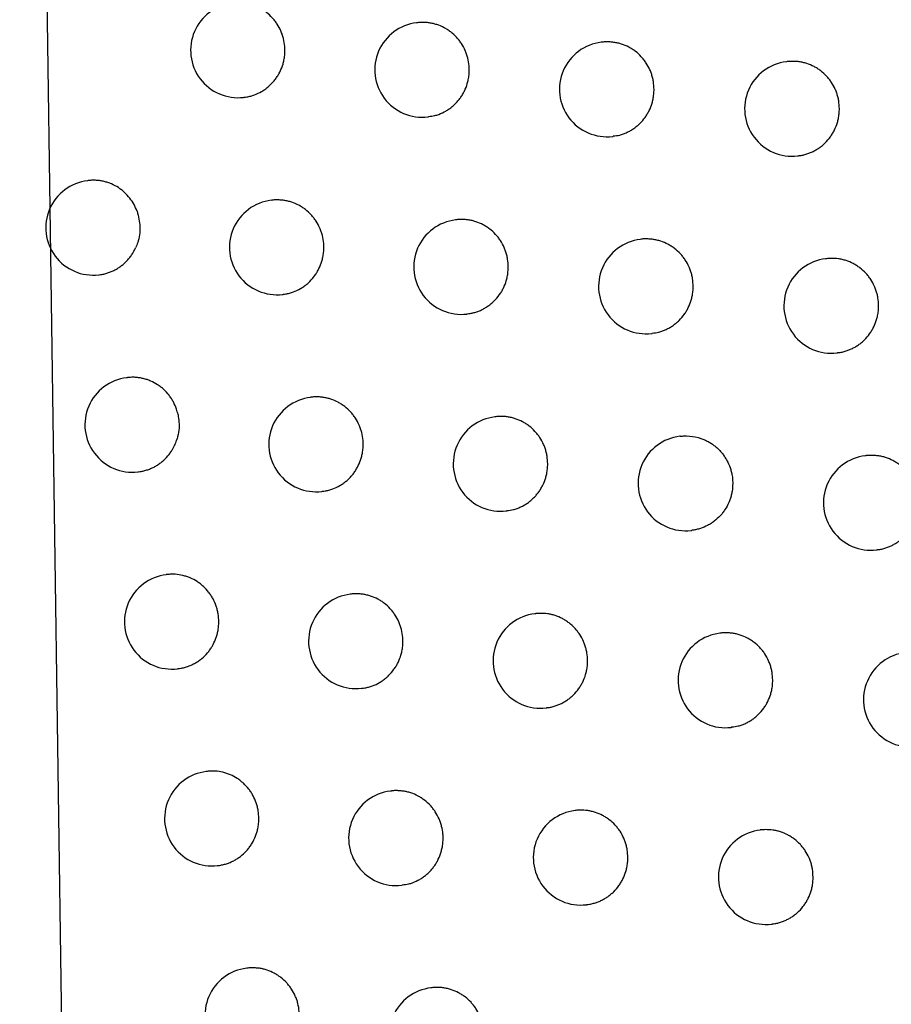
# Model space of a CAD drawing. Header units: millimetres. Extents: x -0.66 to 0.91, y -0.4 to 0.64.
# Tile 163 of 241: x 0.2825 to 0.29169, y 0.03141 to 0.0418. Entities that reach past the tile are written whole.
import ezdxf

# ---------------------------------------------------------------- set-up
doc = ezdxf.new("R2010")
doc.units = ezdxf.units.MM
doc.layers.add('FORMAT', color=7, linetype='Continuous')

msp = doc.modelspace()

# ---------------------------------------------------------------- linework, layer by layer
at = {"layer": 'FORMAT', "color": 7, "linetype": 'Continuous', "lineweight": 25}
for p, q in [((0.2825, 0.06182), (0.282967, 0.029459)), ((0.286695, 0.041771), (0.286686, 0.04177)), ((0.288643, 0.041565), (0.288634, 0.041564)), ((0.290596, 0.04136), (0.290588, 0.041359)), ((0.284863, 0.040984), (0.284869, 0.040984)), ((0.286805, 0.040777), (0.286812, 0.040778)), ((0.288753, 0.040572), (0.28876, 0.040572)), ((0.290707, 0.040366), (0.290714, 0.040367)), ((0.283224, 0.040105), (0.283215, 0.040104)), ((0.285162, 0.039898), (0.285154, 0.039897)), ((0.287106, 0.039692), (0.287098, 0.039691)), ((0.289055, 0.039486), (0.289047, 0.039485)), ((0.291009, 0.039281), (0.291002, 0.03928)), ((0.283334, 0.039111), (0.28334, 0.039112)), ((0.285273, 0.038904), (0.285279, 0.038905)), ((0.287217, 0.038698), (0.287223, 0.038699)), ((0.289166, 0.038492), (0.289173, 0.038493)), ((0.291121, 0.038288), (0.291127, 0.038288)), ((0.283637, 0.038026), (0.283628, 0.038025)), ((0.285576, 0.03782), (0.285568, 0.037819)), ((0.287522, 0.037614), (0.287513, 0.037613)), ((0.289472, 0.037408), (0.289464, 0.037407)), ((0.291427, 0.037203), (0.29142, 0.037202)), ((0.283747, 0.037033), (0.283753, 0.037033)), ((0.285687, 0.036826), (0.285693, 0.036827)), ((0.287632, 0.03662), (0.287639, 0.036621)), ((0.289583, 0.036414), (0.289589, 0.036415)), ((0.291539, 0.036209), (0.291545, 0.03621)), ((0.284054, 0.035949), (0.284046, 0.035948)), ((0.285995, 0.035742), (0.285987, 0.035741)), ((0.287942, 0.035536), (0.287934, 0.035535)), ((0.289893, 0.035331), (0.289885, 0.03533)), ((0.284165, 0.034955), (0.284171, 0.034956)), ((0.286106, 0.034748), (0.286112, 0.034749)), ((0.288053, 0.034542), (0.288059, 0.034543)), ((0.290004, 0.034337), (0.290011, 0.034338)), ((0.284477, 0.033872), (0.284468, 0.033871)), ((0.286419, 0.033665), (0.286411, 0.033664)), ((0.288366, 0.03346), (0.288358, 0.033459)), ((0.290319, 0.033254), (0.290311, 0.033254)), ((0.284587, 0.032878), (0.284593, 0.032879)), ((0.28653, 0.032672), (0.286536, 0.032672)), ((0.288477, 0.032466), (0.288484, 0.032467)), ((0.29043, 0.032261), (0.290437, 0.032261)), ((0.284903, 0.031796), (0.284895, 0.031795)), ((0.286847, 0.03159), (0.286839, 0.031589))]:
    msp.add_line(p, q, dxfattribs=at)
for centre in [(0.284803, 0.04148), (0.286746, 0.041274), (0.288694, 0.041068), (0.290647, 0.040863), (0.283275, 0.039608), (0.285213, 0.039401), (0.287157, 0.039194), (0.289106, 0.038989), (0.291061, 0.038784), (0.283688, 0.037529), (0.285628, 0.037322), (0.287573, 0.037116), (0.289523, 0.036911), (0.291479, 0.036706), (0.284105, 0.035451), (0.286047, 0.035245), (0.287993, 0.035039), (0.289945, 0.034833), (0.291901, 0.034629), (0.284528, 0.033374), (0.28647, 0.033168), (0.288418, 0.032962), (0.290371, 0.032757), (0.284954, 0.031299), (0.286898, 0.031092)]:
    msp.add_arc(centre, 0.0005, 96.8344, 276.8344, dxfattribs=at)
for points, knots in [([(0.301512, 0.021373), (0.300104, 0.027961), (0.297285, 0.041138), (0.293571, 0.061018), (0.2902, 0.080972), (0.288299, 0.094334), (0.287348, 0.101017)], [0, 0, 0, 0, 0.249742, 0.499588, 0.749742, 1, 1, 1, 1]), ([(0.288429, 0.093385), (0.290303, 0.081283), (0.293171, 0.06276), (0.29794, 0.037969), (0.300687, 0.025266), (0.302061, 0.018913)], [0, 0, 0, 0, 0.4851335, 0.7425175, 1, 1, 1, 1]), ([(0.285298, 0.04148), (0.285298, 0.041494), (0.285297, 0.041536), (0.285287, 0.041591), (0.285271, 0.041645), (0.285251, 0.041697), (0.285224, 0.041746), (0.285192, 0.041792), (0.285156, 0.041834), (0.285115, 0.041872), (0.28507, 0.041904), (0.285023, 0.041932), (0.284972, 0.041954), (0.284919, 0.041969), (0.284879, 0.041976), (0.284838, 0.041981), (0.284796, 0.041981), (0.284767, 0.041981), (0.284753, 0.041977), (0.284752, 0.041977)], [0, 0, 0, 0, 0.048805, 0.148078, 0.198663, 0.247644, 0.346732, 0.397307, 0.446391, 0.545682, 0.596356, 0.645645, 0.745351, 0.796238, 0.845722, 0.895552, 0.945915, 0.997009, 1, 1, 1, 1]), ([(0.287242, 0.041274), (0.287242, 0.041288), (0.287241, 0.04133), (0.287231, 0.041385), (0.287215, 0.041439), (0.287195, 0.041491), (0.287168, 0.04154), (0.287136, 0.041586), (0.287099, 0.041628), (0.287058, 0.041666), (0.287013, 0.041698), (0.286965, 0.041726), (0.286914, 0.041748), (0.286861, 0.041762), (0.286821, 0.04177), (0.28678, 0.041775), (0.286738, 0.041774), (0.28671, 0.041775), (0.286695, 0.041771), (0.286695, 0.041771)], [0, 0, 0, 0, 0.048902, 0.148369, 0.199053, 0.248131, 0.347416, 0.398094, 0.447238, 0.546654, 0.597395, 0.646671, 0.746354, 0.797231, 0.846634, 0.896382, 0.946663, 0.997676, 1, 1, 1, 1]), ([(0.289192, 0.041068), (0.28919, 0.041096), (0.289188, 0.041138), (0.289176, 0.041193), (0.289164, 0.041233), (0.289144, 0.041286), (0.289117, 0.041335), (0.289084, 0.04138), (0.289048, 0.041423), (0.289007, 0.041461), (0.288962, 0.041492), (0.288914, 0.04152), (0.288862, 0.041542), (0.288809, 0.041557), (0.288768, 0.041564), (0.288727, 0.041569), (0.288686, 0.041568), (0.288657, 0.041569), (0.288643, 0.041565), (0.288643, 0.041565)], [0, 0, 0, 0, 0.098209, 0.1486, 0.199361, 0.248515, 0.347954, 0.398712, 0.447904, 0.547418, 0.598212, 0.647478, 0.747144, 0.798015, 0.847355, 0.897039, 0.947257, 0.998205, 1, 1, 1, 1]), ([(0.284869, 0.040986), (0.284878, 0.040987), (0.284901, 0.040988), (0.284937, 0.040997), (0.28499, 0.041014), (0.28504, 0.041037), (0.285087, 0.041067), (0.28512, 0.041093), (0.285151, 0.041121), (0.285179, 0.041151), (0.285205, 0.041184), (0.285228, 0.04122), (0.285254, 0.041269), (0.285275, 0.041321), (0.285289, 0.041379), (0.285297, 0.041428), (0.285298, 0.041463), (0.285298, 0.04148)], [0, 0, 0, 0, 0.038755, 0.097872, 0.157426, 0.272968, 0.33162, 0.391134, 0.448559, 0.506389, 0.564847, 0.624165, 0.681342, 0.79702, 0.856078, 0.92764, 1, 1, 1, 1]), ([(0.291147, 0.040863), (0.291145, 0.040891), (0.291143, 0.040933), (0.291131, 0.040988), (0.291119, 0.041029), (0.291099, 0.041081), (0.291072, 0.04113), (0.291039, 0.041176), (0.291003, 0.041218), (0.290961, 0.041256), (0.290915, 0.041288), (0.290867, 0.041316), (0.290816, 0.041337), (0.290763, 0.041352), (0.290722, 0.041359), (0.290681, 0.041364), (0.290639, 0.041363), (0.29061, 0.041364), (0.290596, 0.04136), (0.290596, 0.04136)], [0, 0, 0, 0, 0.098318, 0.1487638, 0.1995807, 0.2487896, 0.3483398, 0.3991549, 0.4483814, 0.5479666, 0.5987988, 0.6480593, 0.7477133, 0.7985806, 0.8478746, 0.8975132, 0.9476853, 0.9985882, 1, 1, 1, 1]), ([(0.286811, 0.040782), (0.286834, 0.040784), (0.286872, 0.040787), (0.286933, 0.040808), (0.286984, 0.040831), (0.28703, 0.040861), (0.287063, 0.040886), (0.287094, 0.040914), (0.287123, 0.040945), (0.287149, 0.040978), (0.287172, 0.041013), (0.287198, 0.041062), (0.287219, 0.041115), (0.287233, 0.041173), (0.287241, 0.041221), (0.287242, 0.041256), (0.287242, 0.041274)], [0, 0, 0, 0, 0.098257, 0.157672, 0.272969, 0.331495, 0.390879, 0.448247, 0.506018, 0.564414, 0.623666, 0.680873, 0.79661, 0.855694, 0.927447, 1, 1, 1, 1]), ([(0.28876, 0.040576), (0.288783, 0.040578), (0.28882, 0.040581), (0.288869, 0.040598), (0.288907, 0.040614), (0.288944, 0.040633), (0.288979, 0.040655), (0.289013, 0.040681), (0.289054, 0.040718), (0.28909, 0.040761), (0.289121, 0.040807), (0.289147, 0.040857), (0.289168, 0.040909), (0.289182, 0.040967), (0.28919, 0.041016), (0.289191, 0.041051), (0.289192, 0.041068)], [0, 0, 0, 0, 0.098671, 0.15797, 0.215365, 0.273163, 0.331584, 0.390859, 0.448175, 0.564133, 0.623328, 0.680552, 0.796321, 0.855419, 0.927309, 1, 1, 1, 1]), ([(0.290714, 0.040369), (0.290723, 0.04037), (0.290747, 0.040371), (0.290783, 0.04038), (0.290823, 0.040393), (0.290862, 0.040409), (0.290898, 0.040428), (0.290934, 0.04045), (0.290967, 0.040476), (0.291008, 0.040513), (0.291045, 0.040556), (0.291075, 0.040602), (0.291102, 0.040652), (0.291123, 0.040704), (0.291137, 0.040762), (0.291145, 0.040811), (0.291146, 0.040846), (0.291147, 0.040863)], [0, 0, 0, 0, 0.04033, 0.099102, 0.158307, 0.215619, 0.273333, 0.331668, 0.390855, 0.448127, 0.563992, 0.623137, 0.680366, 0.796143, 0.855244, 0.92722, 1, 1, 1, 1]), ([(0.283738, 0.039781), (0.283728, 0.039805), (0.283708, 0.039854), (0.283663, 0.039921), (0.283617, 0.039971), (0.283575, 0.040007), (0.28353, 0.040039), (0.283482, 0.040065), (0.28343, 0.040085), (0.283391, 0.040096), (0.283351, 0.040104), (0.28331, 0.040108), (0.283268, 0.040109), (0.283239, 0.040108), (0.283225, 0.040105), (0.283224, 0.040105)], [0, 0, 0, 0, 0.117637, 0.237547, 0.361777, 0.424825, 0.488781, 0.613697, 0.677093, 0.741402, 0.803796, 0.86662, 0.930804, 0.995457, 1, 1, 1, 1]), ([(0.285708, 0.039401), (0.285708, 0.039415), (0.285707, 0.039456), (0.285697, 0.039512), (0.285681, 0.039566), (0.285661, 0.039618), (0.285635, 0.039667), (0.285602, 0.039712), (0.285566, 0.039755), (0.285525, 0.039793), (0.28548, 0.039825), (0.285433, 0.039853), (0.285382, 0.039874), (0.285329, 0.039889), (0.285288, 0.039897), (0.285247, 0.039901), (0.285206, 0.039902), (0.285177, 0.039901), (0.285163, 0.039898), (0.285162, 0.039898)], [0, 0, 0, 0, 0.04883, 0.148152, 0.198762, 0.247768, 0.346906, 0.397507, 0.446606, 0.545928, 0.596619, 0.645904, 0.745602, 0.796485, 0.845948, 0.895755, 0.946096, 0.997168, 1, 1, 1, 1]), ([(0.283738, 0.039781), (0.283752, 0.039726), (0.28378, 0.039618), (0.283759, 0.039484), (0.283731, 0.039414), (0.283723, 0.039396)], [0, 0, 0, 0, 0.424626, 0.84925, 1, 1, 1, 1]), ([(0.287654, 0.039195), (0.287652, 0.039222), (0.28765, 0.039264), (0.287639, 0.039319), (0.287627, 0.03936), (0.287606, 0.039412), (0.287579, 0.039461), (0.287547, 0.039507), (0.287511, 0.039549), (0.28747, 0.039587), (0.287424, 0.039619), (0.287377, 0.039647), (0.287325, 0.039668), (0.287272, 0.039683), (0.287232, 0.039691), (0.287191, 0.039695), (0.287149, 0.039695), (0.287121, 0.039695), (0.287106, 0.039692), (0.287106, 0.039692)], [0, 0, 0, 0, 0.0980958, 0.1484286, 0.1991318, 0.2482289, 0.3475521, 0.3982494, 0.4474054, 0.546845, 0.5975991, 0.6468728, 0.7465503, 0.7974261, 0.8468129, 0.8965444, 0.9468096, 0.9978056, 1, 1, 1, 1]), ([(0.289604, 0.038989), (0.289603, 0.039017), (0.289601, 0.039059), (0.289589, 0.039114), (0.289577, 0.039154), (0.289557, 0.039207), (0.28953, 0.039256), (0.289497, 0.039301), (0.289461, 0.039344), (0.289419, 0.039382), (0.289374, 0.039413), (0.289326, 0.039441), (0.289275, 0.039463), (0.289221, 0.039478), (0.289181, 0.039485), (0.28914, 0.03949), (0.289098, 0.039489), (0.28907, 0.03949), (0.289055, 0.039486), (0.289055, 0.039486)], [0, 0, 0, 0, 0.098236, 0.148639, 0.199414, 0.248581, 0.348047, 0.398819, 0.448019, 0.54755, 0.598353, 0.647618, 0.747281, 0.798151, 0.847479, 0.897152, 0.947359, 0.998296, 1, 1, 1, 1]), ([(0.28334, 0.039112), (0.283349, 0.039113), (0.283372, 0.039116), (0.283408, 0.039124), (0.283447, 0.039137), (0.283485, 0.039153), (0.283522, 0.039172), (0.283557, 0.039195), (0.283591, 0.03922), (0.283621, 0.039248), (0.283649, 0.039278), (0.283675, 0.039312), (0.283696, 0.039343), (0.283712, 0.039371), (0.283719, 0.039388), (0.283723, 0.039396)], [0, 0, 0, 0, 0.054605, 0.139203, 0.224425, 0.306565, 0.389278, 0.473805, 0.558961, 0.640744, 0.723099, 0.807266, 0.89206, 0.945948, 1, 1, 1, 1]), ([(0.285279, 0.038907), (0.285288, 0.038907), (0.285311, 0.038909), (0.285347, 0.038918), (0.2854, 0.038934), (0.28545, 0.038958), (0.285497, 0.038988), (0.28553, 0.039013), (0.285571, 0.039051), (0.285607, 0.039093), (0.285638, 0.03914), (0.285664, 0.039189), (0.285685, 0.039242), (0.285699, 0.0393), (0.285707, 0.039348), (0.285708, 0.039383), (0.285708, 0.039401)], [0, 0, 0, 0, 0.038928, 0.098012, 0.157533, 0.273018, 0.331641, 0.391124, 0.448539, 0.5647, 0.624005, 0.681194, 0.796896, 0.855966, 0.927584, 1, 1, 1, 1]), ([(0.29156, 0.038785), (0.291559, 0.038812), (0.291557, 0.038854), (0.291545, 0.038909), (0.291533, 0.03895), (0.291512, 0.039002), (0.291485, 0.039051), (0.291453, 0.039097), (0.291416, 0.039139), (0.291375, 0.039177), (0.291329, 0.039209), (0.291281, 0.039237), (0.29123, 0.039258), (0.291176, 0.039273), (0.291122, 0.039283), (0.291066, 0.039285), (0.291024, 0.039284), (0.29101, 0.039281), (0.291009, 0.039281)], [0, 0, 0, 0, 0.098342, 0.1488, 0.19963, 0.248851, 0.348426, 0.399253, 0.448489, 0.548093, 0.598935, 0.648198, 0.747859, 0.798729, 0.84802, 0.947737, 0.998637, 1, 1, 1, 1]), ([(0.287223, 0.0387), (0.287232, 0.038701), (0.287255, 0.038703), (0.287292, 0.038712), (0.287332, 0.038724), (0.28737, 0.03874), (0.287406, 0.038759), (0.287442, 0.038782), (0.287475, 0.038807), (0.287516, 0.038845), (0.287552, 0.038887), (0.287583, 0.038934), (0.28761, 0.038983), (0.28763, 0.039036), (0.287644, 0.039093), (0.287652, 0.039142), (0.287653, 0.039177), (0.287654, 0.039195)], [0, 0, 0, 0, 0.039544, 0.0984866, 0.1578635, 0.2153268, 0.2731932, 0.3316845, 0.3910325, 0.4483799, 0.564401, 0.6236312, 0.6808348, 0.796564, 0.8556438, 0.9274217, 1, 1, 1, 1]), ([(0.289172, 0.038497), (0.289195, 0.038499), (0.289233, 0.038502), (0.289282, 0.038519), (0.28932, 0.038535), (0.289357, 0.038554), (0.289392, 0.038576), (0.289425, 0.038602), (0.289466, 0.038639), (0.289503, 0.038682), (0.289533, 0.038728), (0.28956, 0.038778), (0.289581, 0.03883), (0.289595, 0.038888), (0.289603, 0.038937), (0.289604, 0.038972), (0.289604, 0.038989)], [0, 0, 0, 0, 0.098742, 0.15802, 0.215397, 0.273176, 0.331578, 0.390834, 0.448142, 0.564081, 0.623267, 0.680494, 0.79627, 0.855371, 0.927284, 1, 1, 1, 1]), ([(0.291127, 0.03829), (0.291137, 0.038291), (0.29116, 0.038292), (0.291197, 0.038302), (0.291237, 0.038314), (0.291275, 0.03833), (0.291312, 0.038349), (0.291347, 0.038372), (0.291381, 0.038397), (0.291422, 0.038434), (0.291458, 0.038477), (0.291489, 0.038524), (0.291516, 0.038573), (0.291536, 0.038625), (0.291551, 0.038683), (0.291559, 0.038732), (0.29156, 0.038767), (0.29156, 0.038785)], [0, 0, 0, 0, 0.040386, 0.099144, 0.158335, 0.215636, 0.273339, 0.331662, 0.390837, 0.448104, 0.563958, 0.623098, 0.680329, 0.796111, 0.855213, 0.927205, 1, 1, 1, 1]), ([(0.28417, 0.037639), (0.284168, 0.037648), (0.284163, 0.037667), (0.284149, 0.037711), (0.284129, 0.037758), (0.2841, 0.037806), (0.284068, 0.037852), (0.284031, 0.037893), (0.283989, 0.037928), (0.283944, 0.03796), (0.283895, 0.037986), (0.283843, 0.038006), (0.283804, 0.038017), (0.283763, 0.038025), (0.283723, 0.03803), (0.283681, 0.03803), (0.283652, 0.038029), (0.283638, 0.038026), (0.283637, 0.038026)], [0, 0, 0, 0, 0.038611, 0.077348, 0.190273, 0.247589, 0.305735, 0.418945, 0.4764, 0.534683, 0.648464, 0.706209, 0.764788, 0.821595, 0.878794, 0.937232, 0.996097, 1, 1, 1, 1]), ([(0.286123, 0.037322), (0.286123, 0.037336), (0.286122, 0.037378), (0.286112, 0.037434), (0.286096, 0.037487), (0.286076, 0.037539), (0.286049, 0.037589), (0.286017, 0.037634), (0.285981, 0.037677), (0.28594, 0.037714), (0.285895, 0.037746), (0.285847, 0.037774), (0.285796, 0.037796), (0.285743, 0.037811), (0.285703, 0.037819), (0.285662, 0.037823), (0.28562, 0.037823), (0.285592, 0.037823), (0.285577, 0.03782), (0.285577, 0.037819)], [0, 0, 0, 0, 0.048854, 0.148224, 0.198859, 0.24789, 0.347077, 0.397703, 0.446818, 0.546171, 0.596879, 0.646161, 0.745855, 0.796736, 0.846179, 0.895967, 0.946289, 0.997341, 1, 1, 1, 1]), ([(0.28417, 0.037639), (0.284177, 0.037583), (0.284189, 0.037495), (0.284168, 0.03741), (0.28416, 0.037379)], [0, 0, 0, 0, 0.635935, 1, 1, 1, 1]), ([(0.28807, 0.037116), (0.288068, 0.037144), (0.288066, 0.037186), (0.288055, 0.037241), (0.288043, 0.037281), (0.288022, 0.037334), (0.287995, 0.037383), (0.287963, 0.037428), (0.287927, 0.037471), (0.287886, 0.037509), (0.28784, 0.03754), (0.287792, 0.037568), (0.287741, 0.03759), (0.287688, 0.037605), (0.287647, 0.037613), (0.287606, 0.037617), (0.287565, 0.037617), (0.287536, 0.037617), (0.287522, 0.037614), (0.287522, 0.037613)], [0, 0, 0, 0, 0.0981307, 0.1484813, 0.1992022, 0.2483169, 0.3476758, 0.3983916, 0.4475585, 0.5470208, 0.597787, 0.6470584, 0.7467318, 0.797606, 0.846978, 0.8966947, 0.946945, 0.9979261, 1, 1, 1, 1]), ([(0.289472, 0.037408), (0.289479, 0.037409), (0.289499, 0.037411), (0.289561, 0.037413), (0.289631, 0.037403), (0.289696, 0.037382), (0.289735, 0.037366), (0.289772, 0.037347), (0.289807, 0.037325), (0.28984, 0.037299), (0.289871, 0.037271), (0.2899, 0.037241), (0.289926, 0.037208), (0.289949, 0.037172), (0.289976, 0.037123), (0.289997, 0.037071), (0.290012, 0.037013), (0.29002, 0.036964), (0.290021, 0.036929), (0.290022, 0.036911)], [0, 0, 0, 0, 0.0245895, 0.0755076, 0.2244349, 0.2753978, 0.3247446, 0.374437, 0.4246649, 0.4756263, 0.5249321, 0.5745834, 0.62477, 0.6756901, 0.7249382, 0.8245704, 0.8754306, 0.9373691, 1, 1, 1, 1]), ([(0.283753, 0.037034), (0.283762, 0.037035), (0.283785, 0.037037), (0.283821, 0.037046), (0.283861, 0.037058), (0.283899, 0.037074), (0.283935, 0.037093), (0.283971, 0.037116), (0.284015, 0.03715), (0.284054, 0.037189), (0.284089, 0.037233), (0.284115, 0.037274), (0.28414, 0.037322), (0.284153, 0.03736), (0.28416, 0.037379)], [0, 0, 0, 0, 0.048616, 0.123489, 0.198914, 0.271617, 0.344827, 0.419642, 0.495012, 0.640753, 0.714739, 0.789816, 0.894327, 1, 1, 1, 1]), ([(0.285693, 0.036828), (0.285702, 0.036829), (0.285726, 0.03683), (0.285762, 0.036839), (0.285815, 0.036856), (0.285865, 0.03688), (0.285912, 0.036909), (0.285945, 0.036935), (0.285976, 0.036963), (0.286004, 0.036993), (0.28603, 0.037026), (0.286053, 0.037062), (0.286079, 0.037111), (0.2861, 0.037163), (0.286114, 0.037221), (0.286122, 0.03727), (0.286123, 0.037305), (0.286123, 0.037322)], [0, 0, 0, 0, 0.039082, 0.098125, 0.157602, 0.273011, 0.331595, 0.391038, 0.448431, 0.506228, 0.56465, 0.623932, 0.681121, 0.796822, 0.85589, 0.927546, 1, 1, 1, 1]), ([(0.291979, 0.036706), (0.291977, 0.036734), (0.291975, 0.036776), (0.291963, 0.036831), (0.291951, 0.036872), (0.291931, 0.036924), (0.291904, 0.036973), (0.291871, 0.037019), (0.291834, 0.037061), (0.291793, 0.037099), (0.291747, 0.037131), (0.291699, 0.037159), (0.291648, 0.03718), (0.291594, 0.037195), (0.291553, 0.037202), (0.291512, 0.037207), (0.291471, 0.037206), (0.291442, 0.037207), (0.291428, 0.037203), (0.291427, 0.037203)], [0, 0, 0, 0, 0.098348, 0.14881, 0.199642, 0.248866, 0.348447, 0.399279, 0.448515, 0.548119, 0.598962, 0.648221, 0.747871, 0.798737, 0.848018, 0.897643, 0.947802, 0.998692, 1, 1, 1, 1]), ([(0.287638, 0.036624), (0.287662, 0.036626), (0.287699, 0.03663), (0.287747, 0.036646), (0.287786, 0.036662), (0.287822, 0.036681), (0.287858, 0.036703), (0.287891, 0.036729), (0.287922, 0.036757), (0.28795, 0.036787), (0.287976, 0.03682), (0.287999, 0.036856), (0.288026, 0.036905), (0.288046, 0.036957), (0.28806, 0.037015), (0.288068, 0.037064), (0.288069, 0.037099), (0.28807, 0.037116)], [0, 0, 0, 0, 0.09844, 0.157792, 0.215234, 0.273079, 0.331548, 0.390873, 0.448211, 0.505951, 0.564316, 0.623535, 0.680745, 0.796487, 0.855573, 0.927386, 1, 1, 1, 1]), ([(0.290022, 0.036911), (0.29002, 0.036883), (0.290019, 0.036842), (0.290007, 0.036787), (0.289995, 0.036746), (0.289975, 0.036694), (0.289948, 0.036645), (0.289916, 0.036599), (0.289879, 0.036557), (0.289838, 0.036519), (0.289793, 0.036487), (0.289745, 0.03646), (0.289694, 0.036438), (0.289641, 0.036424), (0.28961, 0.036417), (0.289593, 0.036416), (0.289589, 0.036416)], [0, 0, 0, 0, 0.114227, 0.172835, 0.231874, 0.289045, 0.404703, 0.463741, 0.520935, 0.636639, 0.695698, 0.752953, 0.868779, 0.927899, 0.985224, 1, 1, 1, 1]), ([(0.291545, 0.036212), (0.291555, 0.036213), (0.291578, 0.036214), (0.291615, 0.036223), (0.291655, 0.036236), (0.291693, 0.036252), (0.29173, 0.036271), (0.291765, 0.036293), (0.291799, 0.036319), (0.29184, 0.036356), (0.291877, 0.036399), (0.291907, 0.036445), (0.291934, 0.036495), (0.291955, 0.036547), (0.291969, 0.036605), (0.291977, 0.036654), (0.291978, 0.036689), (0.291979, 0.036706)], [0, 0, 0, 0, 0.040435, 0.099181, 0.15836, 0.215651, 0.273343, 0.331656, 0.39082, 0.448083, 0.563927, 0.623062, 0.680295, 0.796081, 0.855186, 0.927191, 1, 1, 1, 1]), ([(0.2846, 0.035451), (0.284599, 0.035479), (0.284597, 0.035521), (0.284585, 0.035576), (0.284569, 0.035629), (0.284547, 0.035681), (0.284518, 0.035729), (0.284486, 0.035774), (0.284448, 0.035815), (0.284406, 0.035851), (0.284361, 0.035883), (0.284312, 0.035909), (0.284261, 0.035928), (0.284208, 0.035943), (0.284154, 0.035952), (0.284099, 0.035952), (0.28407, 0.035951), (0.284055, 0.035949), (0.284054, 0.035949)], [0, 0, 0, 0, 0.097817, 0.148008, 0.198569, 0.296739, 0.346566, 0.397116, 0.495511, 0.545449, 0.596107, 0.694956, 0.745123, 0.796015, 0.895293, 0.945682, 0.996801, 1, 1, 1, 1]), ([(0.286543, 0.035245), (0.286542, 0.035259), (0.286541, 0.0353), (0.286531, 0.035356), (0.286515, 0.03541), (0.286495, 0.035462), (0.286468, 0.035511), (0.286436, 0.035557), (0.2864, 0.035599), (0.286359, 0.035637), (0.286314, 0.035669), (0.286266, 0.035697), (0.286215, 0.035718), (0.286162, 0.035733), (0.286122, 0.035741), (0.286081, 0.035745), (0.286039, 0.035745), (0.286011, 0.035745), (0.285996, 0.035742), (0.285995, 0.035742)], [0, 0, 0, 0, 0.0488752, 0.1482887, 0.1989456, 0.2479974, 0.3472282, 0.3978776, 0.447005, 0.5463854, 0.5971078, 0.6463866, 0.7460735, 0.7969525, 0.8463763, 0.8961447, 0.9464468, 0.9974798, 1, 1, 1, 1]), ([(0.28849, 0.035039), (0.288489, 0.035067), (0.288487, 0.035109), (0.288475, 0.035164), (0.288463, 0.035204), (0.288443, 0.035256), (0.288416, 0.035306), (0.288383, 0.035351), (0.288347, 0.035394), (0.288306, 0.035431), (0.28826, 0.035463), (0.288213, 0.035491), (0.288161, 0.035513), (0.288108, 0.035528), (0.288054, 0.035538), (0.287999, 0.03554), (0.287957, 0.035539), (0.287942, 0.035536), (0.287942, 0.035536)], [0, 0, 0, 0, 0.098171, 0.148542, 0.199283, 0.248418, 0.347818, 0.398555, 0.447736, 0.547227, 0.598008, 0.647281, 0.746959, 0.797836, 0.847198, 0.947057, 0.998029, 1, 1, 1, 1]), ([(0.284171, 0.034956), (0.28418, 0.034957), (0.284203, 0.03496), (0.284239, 0.034968), (0.284279, 0.034981), (0.284317, 0.034997), (0.284353, 0.035016), (0.284389, 0.035038), (0.284433, 0.035072), (0.284472, 0.035111), (0.284507, 0.035155), (0.284537, 0.035202), (0.284562, 0.035253), (0.28458, 0.035306), (0.284591, 0.03535), (0.284599, 0.035399), (0.284599, 0.035434), (0.2846, 0.035451)], [0, 0, 0, 0, 0.038624, 0.097776, 0.157364, 0.214806, 0.273072, 0.331757, 0.391305, 0.506491, 0.564966, 0.624301, 0.738941, 0.797136, 0.856187, 0.927695, 1, 1, 1, 1]), ([(0.290443, 0.034834), (0.290442, 0.034862), (0.29044, 0.034904), (0.290428, 0.034959), (0.290416, 0.034999), (0.290395, 0.035051), (0.290368, 0.035101), (0.290336, 0.035146), (0.290299, 0.035189), (0.290258, 0.035226), (0.290212, 0.035258), (0.290164, 0.035286), (0.290113, 0.035308), (0.29006, 0.035322), (0.290019, 0.03533), (0.289978, 0.035334), (0.289936, 0.035334), (0.289908, 0.035334), (0.289894, 0.035331), (0.289893, 0.035331)], [0, 0, 0, 0, 0.098281, 0.148708, 0.199506, 0.248697, 0.34821, 0.399005, 0.44822, 0.547781, 0.5986, 0.647862, 0.747519, 0.798387, 0.847696, 0.89735, 0.947537, 0.998455, 1, 1, 1, 1]), ([(0.286112, 0.034751), (0.286122, 0.034751), (0.286145, 0.034753), (0.286181, 0.034762), (0.286234, 0.034778), (0.286284, 0.034802), (0.286331, 0.034832), (0.286364, 0.034857), (0.286405, 0.034895), (0.286441, 0.034937), (0.286472, 0.034984), (0.286498, 0.035033), (0.286519, 0.035086), (0.286533, 0.035144), (0.286541, 0.035192), (0.286542, 0.035227), (0.286543, 0.035245)], [0, 0, 0, 0, 0.039235, 0.09825, 0.157699, 0.27306, 0.331619, 0.391037, 0.448421, 0.564518, 0.623789, 0.680989, 0.796713, 0.855792, 0.927496, 1, 1, 1, 1]), ([(0.288059, 0.034545), (0.288068, 0.034545), (0.288092, 0.034547), (0.288128, 0.034556), (0.288168, 0.034569), (0.288206, 0.034585), (0.288243, 0.034604), (0.288278, 0.034626), (0.288311, 0.034651), (0.288352, 0.034689), (0.288389, 0.034731), (0.288419, 0.034778), (0.288446, 0.034827), (0.288467, 0.03488), (0.288481, 0.034938), (0.288489, 0.034986), (0.28849, 0.035021), (0.28849, 0.035039)], [0, 0, 0, 0, 0.0397759, 0.0986662, 0.1579902, 0.2154078, 0.2732279, 0.3316719, 0.3909711, 0.4482961, 0.5642706, 0.6234757, 0.6806876, 0.7964324, 0.8555191, 0.9273589, 1, 1, 1, 1]), ([(0.29001, 0.034342), (0.290034, 0.034344), (0.290071, 0.034347), (0.29012, 0.034364), (0.290159, 0.034379), (0.290195, 0.034399), (0.290231, 0.034421), (0.290264, 0.034446), (0.290305, 0.034484), (0.290342, 0.034526), (0.290372, 0.034573), (0.290399, 0.034622), (0.290419, 0.034675), (0.290434, 0.034732), (0.290442, 0.034781), (0.290443, 0.034816), (0.290443, 0.034834)], [0, 0, 0, 0, 0.098864, 0.158105, 0.215451, 0.273198, 0.331568, 0.39079, 0.448083, 0.563991, 0.62316, 0.680393, 0.79618, 0.855286, 0.927242, 1, 1, 1, 1]), ([(0.285023, 0.033374), (0.285021, 0.033402), (0.285019, 0.033444), (0.285008, 0.033499), (0.284992, 0.033553), (0.284969, 0.033604), (0.284941, 0.033652), (0.284909, 0.033697), (0.284871, 0.033738), (0.284829, 0.033774), (0.284784, 0.033806), (0.284735, 0.033832), (0.284683, 0.033852), (0.28463, 0.033867), (0.284576, 0.033875), (0.284521, 0.033875), (0.284492, 0.033874), (0.284477, 0.033872), (0.284477, 0.033872)], [0, 0, 0, 0, 0.09787, 0.148088, 0.198676, 0.2969, 0.346755, 0.397332, 0.495761, 0.545716, 0.596393, 0.695234, 0.745398, 0.796287, 0.89552, 0.945885, 0.996982, 1, 1, 1, 1]), ([(0.286966, 0.033168), (0.286966, 0.033182), (0.286965, 0.033224), (0.286955, 0.033279), (0.286939, 0.033333), (0.286919, 0.033385), (0.286892, 0.033435), (0.28686, 0.03348), (0.286824, 0.033523), (0.286783, 0.03356), (0.286737, 0.033592), (0.28669, 0.03362), (0.286639, 0.033642), (0.286586, 0.033657), (0.286545, 0.033664), (0.286504, 0.033669), (0.286463, 0.033669), (0.286434, 0.033669), (0.28642, 0.033665), (0.286419, 0.033665)], [0, 0, 0, 0, 0.048896, 0.148352, 0.19903, 0.248103, 0.347377, 0.398048, 0.447189, 0.546597, 0.597334, 0.646611, 0.746294, 0.797171, 0.846578, 0.89633, 0.946615, 0.997631, 1, 1, 1, 1]), ([(0.288915, 0.032963), (0.288914, 0.03299), (0.288912, 0.033032), (0.2889, 0.033087), (0.288888, 0.033128), (0.288868, 0.03318), (0.288841, 0.033229), (0.288808, 0.033275), (0.288772, 0.033317), (0.288731, 0.033355), (0.288685, 0.033387), (0.288637, 0.033415), (0.288586, 0.033436), (0.288533, 0.033451), (0.288479, 0.033461), (0.288424, 0.033463), (0.288381, 0.033463), (0.288367, 0.03346), (0.288366, 0.03346)], [0, 0, 0, 0, 0.0982005, 0.1485866, 0.1993434, 0.2484931, 0.3479232, 0.3986759, 0.4478663, 0.5473767, 0.5981686, 0.6474399, 0.7471141, 0.7979897, 0.8473394, 0.9471733, 0.9981322, 1, 1, 1, 1]), ([(0.284593, 0.032879), (0.284602, 0.03288), (0.284625, 0.032883), (0.284661, 0.032891), (0.284701, 0.032904), (0.284739, 0.03292), (0.284776, 0.032939), (0.284811, 0.032962), (0.284855, 0.032995), (0.284895, 0.033035), (0.284929, 0.033079), (0.28496, 0.033125), (0.284984, 0.033176), (0.285002, 0.033229), (0.285013, 0.033273), (0.285021, 0.033322), (0.285022, 0.033357), (0.285023, 0.033374)], [0, 0, 0, 0, 0.038801, 0.097912, 0.157459, 0.214864, 0.273094, 0.331742, 0.391251, 0.506401, 0.564857, 0.624172, 0.738825, 0.797026, 0.856082, 0.927642, 1, 1, 1, 1]), ([(0.290869, 0.032758), (0.290868, 0.032785), (0.290866, 0.032827), (0.290854, 0.032882), (0.290842, 0.032923), (0.290822, 0.032975), (0.290795, 0.033024), (0.290762, 0.03307), (0.290726, 0.033112), (0.290684, 0.03315), (0.290638, 0.033182), (0.29059, 0.03321), (0.290539, 0.033231), (0.290486, 0.033246), (0.290431, 0.033256), (0.290376, 0.033258), (0.290334, 0.033257), (0.290319, 0.033254), (0.290319, 0.033254)], [0, 0, 0, 0, 0.098309, 0.14875, 0.199563, 0.248767, 0.348308, 0.399118, 0.448343, 0.547925, 0.598755, 0.64802, 0.747683, 0.798554, 0.847859, 0.947603, 0.998516, 1, 1, 1, 1]), ([(0.286536, 0.032676), (0.286559, 0.032678), (0.286596, 0.032681), (0.286657, 0.032702), (0.286708, 0.032725), (0.286755, 0.032755), (0.286788, 0.032781), (0.286819, 0.032809), (0.286847, 0.032839), (0.286873, 0.032872), (0.286896, 0.032907), (0.286922, 0.032957), (0.286943, 0.033009), (0.286957, 0.033067), (0.286965, 0.033116), (0.286966, 0.033151), (0.286966, 0.033168)], [0, 0, 0, 0, 0.098219, 0.157638, 0.272948, 0.331481, 0.390871, 0.448244, 0.50602, 0.564421, 0.623679, 0.680886, 0.796624, 0.855709, 0.927454, 1, 1, 1, 1]), ([(0.288484, 0.032468), (0.288493, 0.032469), (0.288517, 0.03247), (0.288553, 0.03248), (0.288593, 0.032492), (0.288631, 0.032508), (0.288668, 0.032527), (0.288703, 0.03255), (0.288736, 0.032575), (0.288777, 0.032612), (0.288814, 0.032655), (0.288844, 0.032702), (0.288871, 0.032751), (0.288892, 0.032803), (0.288906, 0.032861), (0.288914, 0.03291), (0.288915, 0.032945), (0.288915, 0.032963)], [0, 0, 0, 0, 0.039879, 0.098746, 0.158047, 0.215444, 0.273244, 0.331667, 0.390944, 0.448259, 0.564213, 0.623407, 0.680623, 0.796375, 0.855464, 0.927331, 1, 1, 1, 1]), ([(0.290437, 0.032263), (0.290446, 0.032264), (0.29047, 0.032265), (0.290506, 0.032275), (0.290546, 0.032287), (0.290585, 0.032303), (0.290621, 0.032322), (0.290657, 0.032345), (0.29069, 0.03237), (0.290731, 0.032407), (0.290768, 0.03245), (0.290798, 0.032497), (0.290825, 0.032546), (0.290846, 0.032598), (0.29086, 0.032656), (0.290868, 0.032705), (0.290869, 0.03274), (0.290869, 0.032758)], [0, 0, 0, 0, 0.040264, 0.099048, 0.158264, 0.215588, 0.273313, 0.33166, 0.390859, 0.448137, 0.564015, 0.623168, 0.680396, 0.796171, 0.855271, 0.927234, 1, 1, 1, 1]), ([(0.28545, 0.031299), (0.285449, 0.031312), (0.285448, 0.031354), (0.285439, 0.03141), (0.285423, 0.031463), (0.285402, 0.031516), (0.285376, 0.031565), (0.285343, 0.03161), (0.285308, 0.031653), (0.285267, 0.03169), (0.285222, 0.031722), (0.285174, 0.03175), (0.285123, 0.031772), (0.28507, 0.031787), (0.28503, 0.031795), (0.284989, 0.031799), (0.284947, 0.031799), (0.284918, 0.0318), (0.284904, 0.031796), (0.284903, 0.031796)], [0, 0, 0, 0, 0.04883, 0.148152, 0.198762, 0.247768, 0.346906, 0.397507, 0.446606, 0.545928, 0.596619, 0.645905, 0.745604, 0.796488, 0.845951, 0.895758, 0.9461, 0.997172, 1, 1, 1, 1]), ([(0.287395, 0.031093), (0.287393, 0.03112), (0.287392, 0.031162), (0.28738, 0.031217), (0.287368, 0.031258), (0.287347, 0.03131), (0.287321, 0.031359), (0.287288, 0.031404), (0.287252, 0.031447), (0.287211, 0.031485), (0.287166, 0.031516), (0.287118, 0.031544), (0.287067, 0.031566), (0.287014, 0.031581), (0.286973, 0.031589), (0.286932, 0.031593), (0.286891, 0.031593), (0.286862, 0.031593), (0.286848, 0.03159), (0.286847, 0.03159)], [0, 0, 0, 0, 0.098084, 0.148411, 0.199108, 0.248199, 0.34751, 0.398201, 0.447353, 0.546784, 0.597534, 0.646807, 0.746484, 0.79736, 0.84675, 0.896484, 0.946753, 0.997752, 1, 1, 1, 1])]:
    msp.add_open_spline(points, degree=3, knots=knots, dxfattribs=at)

doc.saveas('drawing.dxf')
